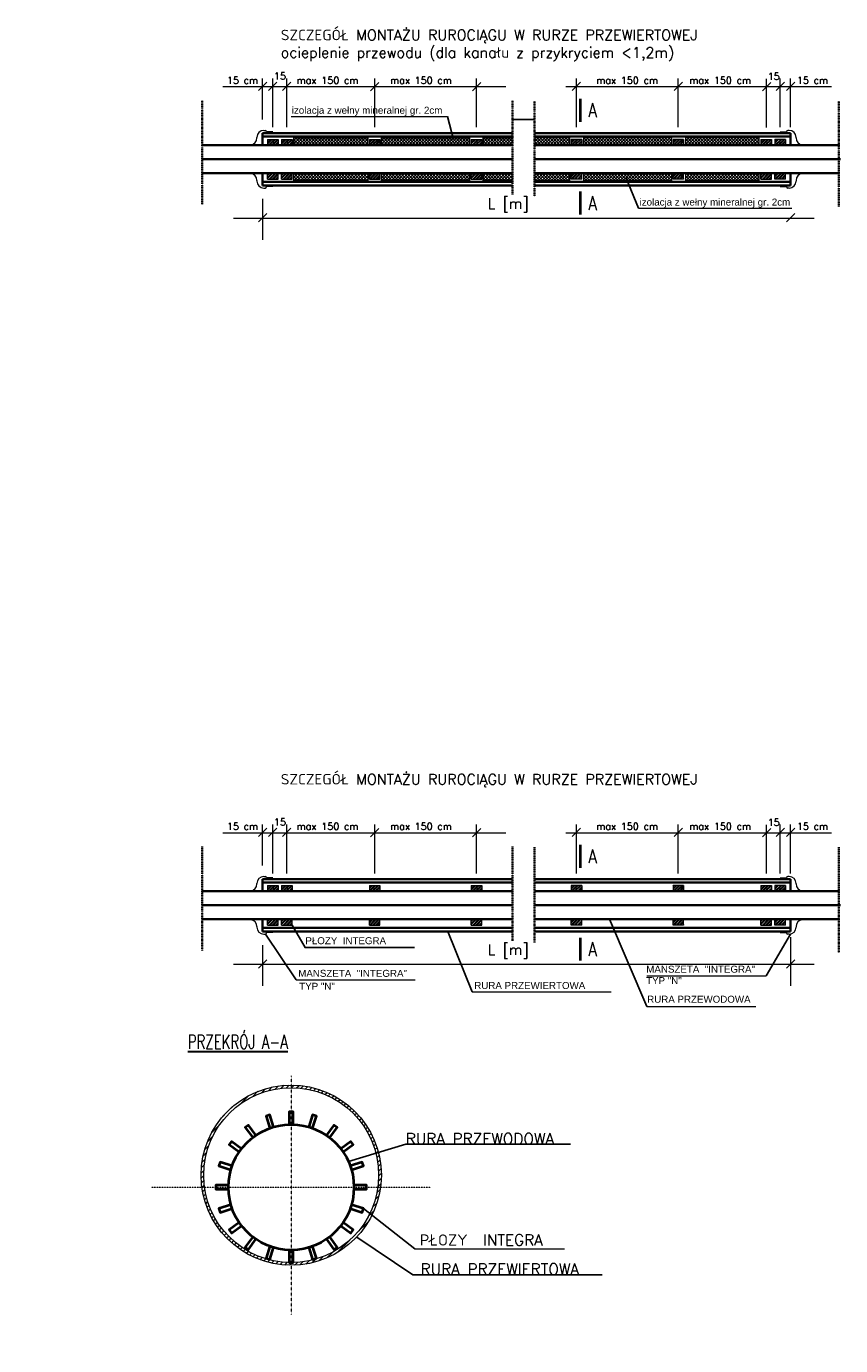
# Model space of a CAD drawing. Header units: millimetres. Extents: x 6548225 to 6664919, y 5576177 to 5765305.
import ezdxf

# ---------------------------------------------------------------- set-up
doc = ezdxf.new("R2010")
doc.units = ezdxf.units.MM
for name, pattern in [('ACAD_ISO03W100', [30, 12, -18]), ('ACAD_ISO10W100', [18, 12, -3, 0, -3]), ('CENTER2', [1.125, 0.75, -0.125, 0.125, -0.125])]:
    doc.linetypes.add(name, pattern=pattern)
for name, color, linetype, lineweight in [('_TB-OPIS', 7, 'Continuous', 25), ('_TB_NR_ZALOMU_OPIS', 7, 'Continuous', 13), ('_TB_opis', 7, 'Continuous', 30), ('_TB_przecisk_siec', 250, 'Continuous', 40), ('_TB_RURY_OCHR', 7, 'Continuous', 25), ('_tb_wodociąg', 34, 'Continuous', 35), ('Nowe_BALKON TARAS.ARCH_Nr_pióra__1', 7, 'Continuous', 5), ('OSIE', 41, 'CENTER2', 18), ('Szablon', 4, 'Continuous', 15), ('TB_opis', 7, 'Continuous', 25), ('TB_RURA', 7, 'Continuous', 35)]:
    doc.layers.add(name, color=color, linetype=linetype, lineweight=lineweight)
doc.styles.add('CP_TXT', font='arial.ttf')
doc.styles.add('ROMANS', font='romans.shx', dxfattribs={"width": 0.7})
doc.styles.get("Standard").update_dxf_attribs({"font": 'arial.ttf'})
doc.styles.add('STYL1', font='SIMPLEX.SHX', dxfattribs={"width": 0.8})
doc.dimstyles.new('ODLEGLOSC', dxfattribs={"dimtxt": 3, "dimasz": 1.5, "dimexe": 1.25, "dimexo": 0.625, "dimtad": 0, "dimdec": 1, "dimlfac": 0.5, "dimrnd": 0.1, "dimzin": 1, "dimtxsty": 'Standard', "dimblk": 'NONE', "dimcen": 2.5, "dimse1": 1, "dimse2": 1, "dimsd1": 1, "dimsd2": 1, "dimadec": 0, "dimazin": 0, "dimtfac": 1, "dimtdec": 1, "dimtofl": 0, "dimtmove": 0, "dimatfit": 1, "dimldrblk": 'NONE', "dimfxl": 1, "dimarcsym": 0})
doc.dimstyles.get("Standard").update_dxf_attribs({"dimtxt": 0.18, "dimasz": 0.18, "dimexe": 0.18, "dimexo": 0.0625, "dimgap": 0.09, "dimtad": 0, "dimtih": 1, "dimtoh": 1, "dimdec": 4, "dimzin": 0, "dimdsep": 46, "dimtxsty": 'CP_TXT', "dimcen": 0.09, "dimadec": 0, "dimazin": 0, "dimtfac": 1, "dimtdec": 4, "dimtofl": 0, "dimtmove": 0, "dimatfit": 3, "dimfxl": 1, "dimtolj": 1, "dimtzin": 0, "dimarcsym": 0})
pattern_1 = [(45, (6564412.8, 5346499.18), (-224.5064, 224.5064), []), (45, (6564412.8, 5346657.93), (-224.5064, 224.5064), [])]
pattern_2 = [(45, (6564412.8, 5453458.87), (-224.5064, 224.5064), []), (45, (6564412.8, 5453617.62), (-224.5064, 224.5064), [])]
pattern_3 = [(45, (-16977.53, 67659.08), (-224.506403, 224.506403), []), (135, (-16977.53, 67659.08), (-224.506403, -224.506403), [])]
pattern_4 = [(45, (-16977.53, 62804.36), (-224.506403, 224.506403), []), (135, (-16977.53, 62804.36), (-224.506403, -224.506403), [])]

# ---------------------------------------------------------------- blocks, each defined once
blk = doc.blocks.new('_None')

msp = doc.modelspace()

# ---------------------------------------------------------------- hatches: boundary and pattern name
at = {"layer": '_TB_RURY_OCHR', "lineweight": 20}
h = msp.add_hatch(dxfattribs=at)
h.set_pattern_fill('ANSI31', color=256, scale=160)
h.set_pattern_definition([(45, (3916998.7, 3576838.65), (-359.210245, 359.210245), [])])
edge = h.paths.add_edge_path(flags=17)
edge.add_arc((6586176, 5600619), 12537, 0, 360)
edge = h.paths.add_edge_path()
edge.add_arc((6586176, 5600619), 12920, 0, 360)
at = {"layer": 'Nowe_BALKON TARAS.ARCH_Nr_pióra__1', "linetype": 'Continuous', "lineweight": 5}
h = msp.add_hatch(dxfattribs=at)
h.set_pattern_fill('ANSI37', color=8, scale=100, style=0)
h.set_pattern_definition(pattern_3)
h.paths.add_polyline_path([(6597140, 5749334), (6586562, 5749334), (6586562, 5748265), (6597140, 5748265)])
h = msp.add_hatch(dxfattribs=at)
h.set_pattern_fill('ANSI37', color=8, scale=100, style=0)
h.set_pattern_definition([(45, (-4378.65, 67659.08), (-224.506403, 224.506403), []), (135, (-4378.65, 67659.08), (-224.506403, -224.506403), [])])
h.paths.add_polyline_path([(6611742, 5749334), (6599101, 5749334), (6599101, 5748265), (6611742, 5748265)])
h = msp.add_hatch(dxfattribs=at)
h.set_pattern_fill('ANSI37', color=8, scale=100, style=0)
h.set_pattern_definition(pattern_3)
h.paths.add_polyline_path([(6613701, 5748265), (6617877, 5748265), (6617877, 5749334), (6613701, 5749334)])
h = msp.add_hatch(dxfattribs=at)
h.set_pattern_fill('ANSI37', color=8, scale=100, angle=180, style=0)
h.set_pattern_definition([(135, (13255905.77, 67659.08), (224.506403, 224.506403), []), (45, (13255905.77, 67659.08), (224.506403, -224.506403), [])])
h.paths.add_polyline_path([(6626094, 5748265), (6621052, 5748265), (6621052, 5749334), (6626094, 5749334)])
h = msp.add_hatch(dxfattribs=at)
h.set_pattern_fill('ANSI37', color=8, scale=100, angle=180, style=0)
h.set_pattern_definition([(135, (13244191, 67659.08), (224.506403, 224.506403), []), (45, (13244191, 67659.08), (224.506403, -224.506403), [])])
h.paths.add_polyline_path([(6640712, 5749334), (6628071, 5749334), (6628071, 5748265), (6640712, 5748265)])
h = msp.add_hatch(dxfattribs=at)
h.set_pattern_fill('ANSI37', color=8, scale=100, angle=180, style=0)
h.set_pattern_definition([(135, (13256788.6, 67659.08), (224.506403, 224.506403), []), (45, (13256788.6, 67659.08), (224.506403, -224.506403), [])])
h.paths.add_polyline_path([(6653249, 5749334), (6642671, 5749334), (6642671, 5748265), (6653249, 5748265)])
h = msp.add_hatch(dxfattribs=at)
h.set_pattern_fill('ANSI37', color=8, scale=100, style=0)
h.set_pattern_definition(pattern_4)
h.paths.add_polyline_path([(6597140, 5744251), (6586562, 5744251), (6586562, 5743202), (6597140, 5743202)])
h = msp.add_hatch(dxfattribs=at)
h.set_pattern_fill('ANSI37', color=8, scale=100, style=0)
h.set_pattern_definition([(45, (-4378.65, 62804.36), (-224.506403, 224.506403), []), (135, (-4378.65, 62804.36), (-224.506403, -224.506403), [])])
h.paths.add_polyline_path([(6611742, 5744251), (6599101, 5744251), (6599101, 5743202), (6611742, 5743202)])
h = msp.add_hatch(dxfattribs=at)
h.set_pattern_fill('ANSI37', color=8, scale=100, style=0)
h.set_pattern_definition(pattern_4)
h.paths.add_polyline_path([(6613701, 5743202), (6617877, 5743202), (6617877, 5744251), (6613701, 5744251)])
h = msp.add_hatch(dxfattribs=at)
h.set_pattern_fill('ANSI37', color=8, scale=100, angle=180, style=0)
h.set_pattern_definition([(135, (13255905.77, 62804.36), (224.506403, 224.506403), []), (45, (13255905.77, 62804.36), (224.506403, -224.506403), [])])
h.paths.add_polyline_path([(6626094, 5743202), (6621052, 5743202), (6621052, 5744251), (6626094, 5744251)])
h = msp.add_hatch(dxfattribs=at)
h.set_pattern_fill('ANSI37', color=8, scale=100, angle=180, style=0)
h.set_pattern_definition([(135, (13244191, 62804.36), (224.506403, 224.506403), []), (45, (13244191, 62804.36), (224.506403, -224.506403), [])])
h.paths.add_polyline_path([(6640712, 5744251), (6628071, 5744251), (6628071, 5743202), (6640712, 5743202)])
h = msp.add_hatch(dxfattribs=at)
h.set_pattern_fill('ANSI37', color=8, scale=100, angle=180, style=0)
h.set_pattern_definition([(135, (13256788.6, 62804.36), (224.506403, 224.506403), []), (45, (13256788.6, 62804.36), (224.506403, -224.506403), [])])
h.paths.add_polyline_path([(6653249, 5744251), (6642671, 5744251), (6642671, 5743202), (6653249, 5743202)])
at = {"layer": 'Szablon', "lineweight": 20}
h = msp.add_hatch(dxfattribs=at)
h.set_pattern_fill('STEEL', color=256, scale=100, style=0)
h.set_pattern_definition(pattern_2)
h.paths.add_polyline_path([(6584292, 5743424), (6584292, 5744265), (6582792, 5744265), (6582792, 5743424)])
h.paths.add_polyline_path([(6598892, 5743424), (6598892, 5744265), (6597392, 5744265), (6597392, 5743424)])
h.paths.add_polyline_path([(6597392, 5749106), (6597392, 5748265), (6598892, 5748265), (6598892, 5749106)])
h.paths.add_polyline_path([(6611992, 5749106), (6611992, 5748265), (6613492, 5748265), (6613492, 5749106)])
h.paths.add_polyline_path([(6613492, 5743424), (6613492, 5744265), (6611992, 5744265), (6611992, 5743424)])
h = msp.add_hatch(dxfattribs=at)
h.set_pattern_fill('STEEL', color=256, scale=100, style=0)
h.set_pattern_definition(pattern_2)
h.paths.add_polyline_path([(6582792, 5749106), (6582792, 5748265), (6584292, 5748265), (6584292, 5749106)])
h = msp.add_hatch(dxfattribs=at)
h.set_pattern_fill('STEEL', color=256, scale=100, style=0)
h.set_pattern_definition([(45, (6566413.9, 5453458.87), (-224.5064, 224.5064), []), (45, (6566413.9, 5453617.62), (-224.5064, 224.5064), [])])
h.paths.add_polyline_path([(6584793, 5749106), (6584793, 5748265), (6586293, 5748265), (6586293, 5749106)])
at = {"layer": 'Szablon', "lineweight": 25}
h = msp.add_hatch(dxfattribs=at)
h.set_pattern_fill('STEEL', color=256, scale=100, style=0)
h.set_pattern_definition([(45, (6564131.7, 5458299.8), (-224.5064, 224.5064), []), (45, (6564131.7, 5458458.56), (-224.5064, 224.5064), [])])
h.paths.add_polyline_path([(6627811, 5749106), (6626311, 5749106), (6626311, 5748265), (6627811, 5748265)])
h = msp.add_hatch(dxfattribs=at)
h.set_pattern_fill('STEEL', color=256, scale=100, style=0)
h.set_pattern_definition([(45, (6578731.7, 5458299.8), (-224.5064, 224.5064), []), (45, (6578731.7, 5458458.56), (-224.5064, 224.5064), [])])
h.paths.add_polyline_path([(6642411, 5749106), (6640911, 5749106), (6640911, 5748265), (6642411, 5748265)])
at = {"layer": 'Szablon', "lineweight": 20}
h = msp.add_hatch(dxfattribs=at)
h.set_pattern_fill('STEEL', color=256, scale=100, style=0)
h.set_pattern_definition([(45, (6635112.36, 5453458.87), (-224.5064, 224.5064), []), (45, (6635112.36, 5453617.62), (-224.5064, 224.5064), [])])
h.paths.add_polyline_path([(6653491, 5749106), (6653491, 5748265), (6654991, 5748265), (6654991, 5749106)])
at = {"layer": 'Szablon', "lineweight": 25}
h = msp.add_hatch(dxfattribs=at)
h.set_pattern_fill('STEEL', color=256, scale=100, style=0)
h.set_pattern_definition([(45, (6593331.7, 5458299.8), (-224.5064, 224.5064), []), (45, (6593331.7, 5458458.56), (-224.5064, 224.5064), [])])
h.paths.add_polyline_path([(6657011, 5749106), (6655511, 5749106), (6655511, 5748265), (6657011, 5748265)])
h = msp.add_hatch(dxfattribs=at)
h.set_pattern_fill('STEEL', color=256, scale=100, style=0)
h.set_pattern_definition([(45, (6564131.7, 5453458.87), (-224.5064, 224.5064), []), (45, (6564131.7, 5453617.62), (-224.5064, 224.5064), [])])
h.paths.add_polyline_path([(6627811, 5744265), (6626311, 5744265), (6626311, 5743424), (6627811, 5743424)])
h = msp.add_hatch(dxfattribs=at)
h.set_pattern_fill('STEEL', color=256, scale=100, style=0)
h.set_pattern_definition([(45, (6578731.7, 5453458.87), (-224.5064, 224.5064), []), (45, (6578731.7, 5453617.62), (-224.5064, 224.5064), [])])
h.paths.add_polyline_path([(6642411, 5744265), (6640911, 5744265), (6640911, 5743424), (6642411, 5743424)])
h = msp.add_hatch(dxfattribs=at)
h.set_pattern_fill('STEEL', color=256, scale=100, style=0)
h.set_pattern_definition([(45, (6593331.7, 5453458.87), (-224.5064, 224.5064), []), (45, (6593331.7, 5453617.62), (-224.5064, 224.5064), [])])
h.paths.add_polyline_path([(6657011, 5744265), (6655511, 5744265), (6655511, 5743424), (6657011, 5743424)])
at = {"layer": 'Szablon', "lineweight": 20}
h = msp.add_hatch(dxfattribs=at)
h.set_pattern_fill('STEEL', color=256, scale=100, style=0)
h.set_pattern_definition(pattern_1)
h.paths.add_polyline_path([(6584292, 5636465), (6584292, 5637306), (6582792, 5637306), (6582792, 5636465)])
h.paths.add_polyline_path([(6598892, 5636465), (6598892, 5637306), (6597392, 5637306), (6597392, 5636465)])
h.paths.add_polyline_path([(6597392, 5642147), (6597392, 5641306), (6598892, 5641306), (6598892, 5642147)])
h.paths.add_polyline_path([(6611992, 5642147), (6611992, 5641306), (6613492, 5641306), (6613492, 5642147)])
h.paths.add_polyline_path([(6613492, 5636465), (6613492, 5637306), (6611992, 5637306), (6611992, 5636465)])
h = msp.add_hatch(dxfattribs=at)
h.set_pattern_fill('STEEL', color=256, scale=100, style=0)
h.set_pattern_definition(pattern_1)
h.paths.add_polyline_path([(6582792, 5642147), (6582792, 5641306), (6584292, 5641306), (6584292, 5642147)])
h = msp.add_hatch(dxfattribs=at)
h.set_pattern_fill('STEEL', color=256, scale=100, style=0)
h.set_pattern_definition([(45, (6566413.9, 5346499.18), (-224.5064, 224.5064), []), (45, (6566413.9, 5346657.93), (-224.5064, 224.5064), [])])
h.paths.add_polyline_path([(6584793, 5642147), (6584793, 5641306), (6586293, 5641306), (6586293, 5642147)])
at = {"layer": 'Szablon', "lineweight": 25}
h = msp.add_hatch(dxfattribs=at)
h.set_pattern_fill('STEEL', color=256, scale=100, style=0)
h.set_pattern_definition([(45, (6564131.7, 5351340.1), (-224.5064, 224.5064), []), (45, (6564131.7, 5351498.86), (-224.5064, 224.5064), [])])
h.paths.add_polyline_path([(6627811, 5642147), (6626311, 5642147), (6626311, 5641306), (6627811, 5641306)])
h = msp.add_hatch(dxfattribs=at)
h.set_pattern_fill('STEEL', color=256, scale=100, style=0)
h.set_pattern_definition([(45, (6578731.7, 5351340.1), (-224.5064, 224.5064), []), (45, (6578731.7, 5351498.86), (-224.5064, 224.5064), [])])
h.paths.add_polyline_path([(6642411, 5642147), (6640911, 5642147), (6640911, 5641306), (6642411, 5641306)])
at = {"layer": 'Szablon', "lineweight": 20}
h = msp.add_hatch(dxfattribs=at)
h.set_pattern_fill('STEEL', color=256, scale=100, style=0)
h.set_pattern_definition([(45, (6635112.36, 5346499.18), (-224.5064, 224.5064), []), (45, (6635112.36, 5346657.93), (-224.5064, 224.5064), [])])
h.paths.add_polyline_path([(6653491, 5642147), (6653491, 5641306), (6654991, 5641306), (6654991, 5642147)])
at = {"layer": 'Szablon', "lineweight": 25}
h = msp.add_hatch(dxfattribs=at)
h.set_pattern_fill('STEEL', color=256, scale=100, style=0)
h.set_pattern_definition([(45, (6593331.7, 5351340.1), (-224.5064, 224.5064), []), (45, (6593331.7, 5351498.86), (-224.5064, 224.5064), [])])
h.paths.add_polyline_path([(6657011, 5642147), (6655511, 5642147), (6655511, 5641306), (6657011, 5641306)])
h = msp.add_hatch(dxfattribs=at)
h.set_pattern_fill('STEEL', color=256, scale=100, style=0)
h.set_pattern_definition([(45, (6564131.7, 5346499.18), (-224.5064, 224.5064), []), (45, (6564131.7, 5346657.93), (-224.5064, 224.5064), [])])
h.paths.add_polyline_path([(6627811, 5637306), (6626311, 5637306), (6626311, 5636465), (6627811, 5636465)])
h = msp.add_hatch(dxfattribs=at)
h.set_pattern_fill('STEEL', color=256, scale=100, style=0)
h.set_pattern_definition([(45, (6578731.7, 5346499.18), (-224.5064, 224.5064), []), (45, (6578731.7, 5346657.93), (-224.5064, 224.5064), [])])
h.paths.add_polyline_path([(6642411, 5637306), (6640911, 5637306), (6640911, 5636465), (6642411, 5636465)])
h = msp.add_hatch(dxfattribs=at)
h.set_pattern_fill('STEEL', color=256, scale=100, style=0)
h.set_pattern_definition([(45, (6593331.7, 5346499.18), (-224.5064, 224.5064), []), (45, (6593331.7, 5346657.93), (-224.5064, 224.5064), [])])
h.paths.add_polyline_path([(6657011, 5637306), (6655511, 5637306), (6655511, 5636465), (6657011, 5636465)])
at = {"layer": 'TB_opis'}
msp.add_hatch(color=256, dxfattribs=at).paths.add_polyline_path([(6548225, 5576177), (6548225, 5576177), (6548225, 5576177)])

# ---------------------------------------------------------------- linework, layer by layer
at = {"elevation": 0}
msp.add_lwpolyline([(6586293, 5636465), (6588162, 5633245), (6603871, 5633245)], dxfattribs=at)
at = {"layer": '_TB-OPIS'}
msp.add_line((6617877, 5751954, 0), (6621052, 5751954, 0), dxfattribs=at)
at = {"layer": '_TB-OPIS', "elevation": 0}
for points in [[(6608564, 5752392), (6609416, 5749106)], [(6586562, 5748265), (6586562, 5749106)], [(6597140, 5748265), (6597140, 5749106)], [(6599101, 5748265), (6599101, 5749106)], [(6611742, 5748265), (6611742, 5749106)], [(6613701, 5748265), (6613701, 5749106)], [(6599101, 5744251), (6611742, 5744251)], [(6599101, 5743411), (6599101, 5744251)], [(6613701, 5744251), (6617877, 5744251)], [(6613701, 5743411), (6613701, 5744251)], [(6626094, 5743411), (6626094, 5744251)]]:
    msp.add_lwpolyline(points, dxfattribs=at)
at = {"layer": '_TB_NR_ZALOMU_OPIS'}
msp.add_line((6603914, 5590042, 0), (6625328, 5590042, 0), dxfattribs=at)
at = {"layer": '_TB_opis', "lineweight": 40}
for p, q in [((6627582, 5754918, 0), (6627582, 5751635, 0)), ((6627582, 5741619, 0), (6627582, 5738336, 0)), ((6627582, 5647958, 0), (6627582, 5644675, 0)), ((6627582, 5634660, 0), (6627582, 5631376, 0))]:
    msp.add_line(p, q, dxfattribs=at)
at = {"layer": '_TB_opis', "lineweight": 20}
for p, q in [((6586186, 5752392, 0), (6608564, 5752392, 0)), ((6635941, 5739232), (6657944, 5739232)), ((6586877, 5628601, 0), (6603966, 5628601, 0)), ((6637147, 5629198, 0), (6654236, 5629198, 0)), ((6612106, 5626915), (6632040, 5626915)), ((6637165, 5624812), (6652774, 5624812))]:
    msp.add_line(p, q, dxfattribs=at)
at = {"layer": '_TB_przecisk_siec', "elevation": 0}
for points in [[(6586459, 5607882), (6586459, 5609682), (6585892, 5609682), (6585892, 5607882), (6586459, 5607882)], [(6581115, 5606329), (6580057, 5607785), (6579598, 5607452), (6580656, 5605996), (6581115, 5606329)], [(6583664, 5607529), (6583108, 5609240), (6582569, 5609065), (6583125, 5607354), (6583664, 5607529)], [(6589226, 5607354), (6589782, 5609065), (6589244, 5609240), (6588687, 5607529), (6589226, 5607354)], [(6591695, 5605996), (6592753, 5607452), (6592295, 5607785), (6591237, 5606329), (6591695, 5605996)], [(6579061, 5604401), (6577605, 5605459), (6577272, 5605000), (6578728, 5603942), (6579061, 5604401)], [(6593623, 5603942), (6595079, 5605000), (6594747, 5605459), (6593290, 5604401), (6593623, 5603942)], [(6577704, 5601932), (6575992, 5602488), (6575817, 5601950), (6577529, 5601393), (6577704, 5601932)], [(6594823, 5601393), (6596535, 5601950), (6596360, 5602488), (6594648, 5601932), (6594823, 5601393)], [(6577176, 5599165), (6575376, 5599165), (6575376, 5598598), (6577176, 5598598), (6577176, 5599165)], [(6595176, 5598598), (6596976, 5598598), (6596976, 5599165), (6595176, 5599165), (6595176, 5598598)], [(6577529, 5596370), (6575817, 5595813), (6575992, 5595275), (6577704, 5595831), (6577529, 5596370)], [(6594648, 5595831), (6596360, 5595275), (6596535, 5595813), (6594823, 5596370), (6594648, 5595831)], [(6578728, 5593821), (6577272, 5592763), (6577605, 5592304), (6579061, 5593362), (6578728, 5593821)], [(6593290, 5593362), (6594747, 5592304), (6595079, 5592763), (6593623, 5593821), (6593290, 5593362)], [(6580656, 5591767), (6579598, 5590311), (6580057, 5589978), (6581115, 5591434), (6580656, 5591767)], [(6591237, 5591434), (6592295, 5589978), (6592753, 5590311), (6591695, 5591767), (6591237, 5591434)], [(6583125, 5590410), (6582569, 5588698), (6583108, 5588523), (6583664, 5590234), (6583125, 5590410)], [(6585892, 5589882), (6585892, 5588082), (6586459, 5588082), (6586459, 5589882), (6585892, 5589882)], [(6588687, 5590234), (6589244, 5588523), (6589782, 5588698), (6589226, 5590410), (6588687, 5590234)]]:
    msp.add_lwpolyline(points, dxfattribs=at)
at = {"layer": '_TB_przecisk_siec'}
msp.add_circle((6586176, 5598882, 0), 9000, dxfattribs=at)
at = {"layer": '_TB_RURY_OCHR', "linetype": 'Continuous', "lineweight": 20}
for radius in [12920, 12537]:
    msp.add_circle((6586176, 5600619, 0), radius, dxfattribs=at)
at = {"layer": '_tb_wodociąg', "linetype": 'Continuous', "ltscale": 5}
for p, q in [((6617877, 5748265, 0), (6573438, 5748265, 0)), ((6664756, 5748265, 0), (6621052, 5748265, 0)), ((6617877, 5744265, 0), (6573438, 5744265, 0)), ((6664756, 5744265, 0), (6621052, 5744265, 0)), ((6617877, 5641306, 0), (6573438, 5641306, 0)), ((6664756, 5641306, 0), (6621052, 5641306, 0)), ((6617877, 5637306, 0), (6573438, 5637306, 0)), ((6664756, 5637306, 0), (6621052, 5637306, 0))]:
    msp.add_line(p, q, dxfattribs=at)
at = {"layer": '_tb_wodociąg', "linetype": 'Continuous'}
msp.add_circle((6586176, 5598882, 0), 9000, dxfattribs=at)
at = {"layer": 'Nowe_BALKON TARAS.ARCH_Nr_pióra__1', "color": 8, "linetype": 'Continuous', "lineweight": 5, "elevation": 0}
for points in [[(6586562, 5749334), (6597140, 5749334), (6597140, 5748265), (6586562, 5748265)], [(6599101, 5749334), (6611742, 5749334), (6611742, 5748265), (6599101, 5748265)], [(6640712, 5749334), (6628071, 5749334), (6628071, 5748265), (6640712, 5748265)], [(6653249, 5749334), (6642671, 5749334), (6642671, 5748265), (6653249, 5748265)], [(6586562, 5744251), (6597140, 5744251), (6597140, 5743202), (6586562, 5743202)], [(6599101, 5744251), (6611742, 5744251), (6611742, 5743202), (6599101, 5743202)], [(6640712, 5744251), (6628071, 5744251), (6628071, 5743202), (6640712, 5743202)], [(6653249, 5744251), (6642671, 5744251), (6642671, 5743202), (6653249, 5743202)]]:
    msp.add_lwpolyline(points, close=True, dxfattribs=at)
for points in [[(6617877, 5748265), (6613701, 5748265), (6613701, 5749334), (6617877, 5749334)], [(6621052, 5748265), (6626094, 5748265), (6626094, 5749334), (6621052, 5749334)], [(6617877, 5743202), (6613701, 5743202), (6613701, 5744251), (6617877, 5744251)], [(6621052, 5743202), (6626094, 5743202), (6626094, 5744251), (6621052, 5744251)]]:
    msp.add_lwpolyline(points, dxfattribs=at)
at = {"layer": 'OSIE', "ltscale": 0.1}
for p, q in [((6586176, 5614846, 0), (6586176, 5580619, 0)), ((6566176, 5598882, 0), (6606176, 5598882, 0))]:
    msp.add_line(p, q, dxfattribs=at)
at = {"layer": 'Szablon', "lineweight": 15}
for p, q in [((6582674, 5757298, 0), (6581479, 5756103, 0)), ((6582042, 5751963, 0), (6582042, 5757829, 0)), ((6584140, 5757298, 0), (6582944, 5756103, 0)), ((6583542, 5750836, 0), (6583542, 5757829, 0)), ((6586141, 5757298, 0), (6584945, 5756103, 0)), ((6585543, 5750836, 0), (6585543, 5757829, 0)), ((6598740, 5757264, 0), (6597544, 5756068, 0)), ((6598142, 5750836, 0), (6598142, 5757829, 0)), ((6613340, 5757264, 0), (6612144, 5756068, 0)), ((6612742, 5750836, 0), (6612742, 5757829, 0)), ((6627659, 5757298, 0), (6626463, 5756103, 0)), ((6627061, 5750836, 0), (6627061, 5757829, 0)), ((6642259, 5757298, 0), (6641063, 5756103, 0)), ((6641661, 5750836, 0), (6641661, 5757829, 0)), ((6654901, 5757274, 0), (6653706, 5756079, 0)), ((6654304, 5750812, 0), (6654304, 5757805, 0)), ((6656859, 5757298, 0), (6655663, 5756103, 0)), ((6656261, 5750836, 0), (6656261, 5757829, 0)), ((6658359, 5757298, 0), (6657163, 5756103, 0)), ((6657761, 5750836, 0), (6657761, 5757829, 0)), ((6576368, 5756666, 0), (6616954, 5756666, 0)), ((6625521, 5756666, 0), (6663610, 5756666, 0)), ((6582042, 5740568, 0), (6582042, 5734701, 0)), ((6582674, 5738458, 0), (6581479, 5737262, 0)), ((6658359, 5738458, 0), (6657163, 5737262, 0)), ((6577927, 5737826, 0), (6661107, 5737826, 0)), ((6576368, 5649706, 0), (6616954, 5649706, 0)), ((6582674, 5650338, 0), (6581479, 5649143, 0)), ((6582042, 5645003, 0), (6582042, 5650870, 0)), ((6584140, 5650338, 0), (6582944, 5649143, 0)), ((6583542, 5643876, 0), (6583542, 5650870, 0)), ((6586141, 5650338, 0), (6584945, 5649143, 0)), ((6585543, 5643876, 0), (6585543, 5650870, 0)), ((6598740, 5650304, 0), (6597544, 5649108, 0)), ((6598142, 5643876, 0), (6598142, 5650870, 0)), ((6613340, 5650304, 0), (6612144, 5649108, 0)), ((6612742, 5643876, 0), (6612742, 5650870, 0)), ((6625521, 5649706, 0), (6663610, 5649706, 0)), ((6627659, 5650338, 0), (6626463, 5649143, 0)), ((6627061, 5643876, 0), (6627061, 5650870, 0)), ((6642259, 5650338, 0), (6641063, 5649143, 0)), ((6641661, 5643876, 0), (6641661, 5650870, 0)), ((6654901, 5650314, 0), (6653706, 5649119, 0)), ((6654304, 5643852, 0), (6654304, 5650846, 0)), ((6656859, 5650338, 0), (6655663, 5649143, 0)), ((6656261, 5643876, 0), (6656261, 5650870, 0)), ((6658359, 5650338, 0), (6657163, 5649143, 0)), ((6657761, 5643876, 0), (6657761, 5650870, 0)), ((6657761, 5634735, 0), (6657761, 5627741, 0)), ((6582042, 5633608, 0), (6582042, 5627741, 0)), ((6577927, 5630866, 0), (6661107, 5630866, 0)), ((6582674, 5631498, 0), (6581479, 5630303, 0)), ((6658359, 5631498, 0), (6657163, 5630303, 0))]:
    msp.add_line(p, q, dxfattribs=at)
at = {"layer": 'Szablon'}
for p, q in [((6582255, 5750396, 0), (6582452, 5750396, 0)), ((6582652, 5750188, 0), (6582652, 5750196, 0)), ((6583542, 5750188, 0), (6582652, 5750188, 0)), ((6656261, 5750188, 0), (6657151, 5750188, 0)), ((6657151, 5750188, 0), (6657151, 5750196, 0)), ((6657547, 5750396, 0), (6657351, 5750396, 0)), ((6579721, 5748265, 0), (6580352, 5748327, 0)), ((6581255, 5749322, 0), (6581255, 5749396, 0)), ((6582792, 5749106, 0), (6582792, 5748265, 0)), ((6582792, 5749106, 0), (6584292, 5749106, 0)), ((6584292, 5749106, 0), (6584292, 5748265, 0)), ((6584793, 5749106, 0), (6584793, 5748265, 0)), ((6584793, 5749106, 0), (6586293, 5749106, 0)), ((6586293, 5749106, 0), (6586293, 5748265, 0)), ((6597392, 5749106, 0), (6598892, 5749106, 0)), ((6597392, 5749106, 0), (6597392, 5748265, 0)), ((6598892, 5749106, 0), (6598892, 5748265, 0)), ((6611992, 5749106, 0), (6613492, 5749106, 0)), ((6611992, 5749106, 0), (6611992, 5748265, 0)), ((6613492, 5749106, 0), (6613492, 5748265, 0)), ((6626311, 5749106, 0), (6626311, 5748265, 0)), ((6627811, 5749106, 0), (6626311, 5749106, 0)), ((6627811, 5749106, 0), (6627811, 5748265, 0)), ((6642411, 5749106, 0), (6640911, 5749106, 0)), ((6640911, 5749106, 0), (6640911, 5748265, 0)), ((6642411, 5749106, 0), (6642411, 5748265, 0)), ((6653491, 5749106, 0), (6653491, 5748265, 0)), ((6653491, 5749106, 0), (6654991, 5749106, 0)), ((6654991, 5749106, 0), (6654991, 5748265, 0)), ((6655511, 5749106, 0), (6655511, 5748265, 0)), ((6657011, 5749106, 0), (6655511, 5749106, 0)), ((6657011, 5749106, 0), (6657011, 5748265, 0)), ((6658547, 5749322, 0), (6658547, 5749396, 0)), ((6660081, 5748265, 0), (6659450, 5748327, 0)), ((6579721, 5744265, 0), (6580352, 5744204, 0)), ((6582792, 5743424, 0), (6582792, 5744265, 0)), ((6584292, 5743424, 0), (6584292, 5744265, 0)), ((6584793, 5743424, 0), (6584793, 5744265, 0)), ((6586293, 5743424, 0), (6586293, 5744265, 0)), ((6597392, 5743424, 0), (6597392, 5744265, 0)), ((6598892, 5743424, 0), (6598892, 5744265, 0)), ((6611992, 5743424, 0), (6611992, 5744265, 0)), ((6613492, 5743424, 0), (6613492, 5744265, 0)), ((6626311, 5743424, 0), (6626311, 5744265, 0)), ((6627811, 5743424, 0), (6627811, 5744265, 0)), ((6640911, 5743424, 0), (6640911, 5744265, 0)), ((6642411, 5743424, 0), (6642411, 5744265, 0)), ((6653491, 5743424, 0), (6653491, 5744265, 0)), ((6654991, 5743424, 0), (6654991, 5744265, 0)), ((6655511, 5743424, 0), (6655511, 5744265, 0)), ((6657011, 5743424, 0), (6657011, 5744265, 0)), ((6660081, 5744265, 0), (6659450, 5744204, 0)), ((6581255, 5743208, 0), (6581255, 5743135, 0)), ((6582255, 5742135, 0), (6582452, 5742135, 0)), ((6582652, 5742343, 0), (6582652, 5742335, 0)), ((6583542, 5742343, 0), (6582652, 5742343, 0)), ((6582792, 5743424, 0), (6584292, 5743424, 0)), ((6584793, 5743424, 0), (6586293, 5743424, 0)), ((6597392, 5743424, 0), (6598892, 5743424, 0)), ((6611992, 5743424, 0), (6613492, 5743424, 0)), ((6627811, 5743424, 0), (6626311, 5743424, 0)), ((6642411, 5743424, 0), (6640911, 5743424, 0)), ((6653491, 5743424, 0), (6654991, 5743424, 0)), ((6657011, 5743424, 0), (6655511, 5743424, 0)), ((6656261, 5742343, 0), (6657151, 5742343, 0)), ((6656261, 5742343, 0), (6657151, 5742343, 0)), ((6657151, 5742343, 0), (6657151, 5742335, 0)), ((6657151, 5742343, 0), (6657151, 5742335, 0)), ((6657547, 5742135, 0), (6657351, 5742135, 0)), ((6658547, 5743208, 0), (6658547, 5743135, 0)), ((6581255, 5642362, 0), (6581255, 5642436, 0)), ((6582255, 5643436, 0), (6582452, 5643436, 0)), ((6582652, 5643228, 0), (6582652, 5643236, 0)), ((6583542, 5643228, 0), (6582652, 5643228, 0)), ((6582792, 5642147, 0), (6582792, 5641306, 0)), ((6582792, 5642147, 0), (6584292, 5642147, 0)), ((6584292, 5642147, 0), (6584292, 5641306, 0)), ((6584793, 5642147, 0), (6584793, 5641306, 0)), ((6584793, 5642147, 0), (6586293, 5642147, 0)), ((6586293, 5642147, 0), (6586293, 5641306, 0)), ((6597392, 5642147, 0), (6598892, 5642147, 0)), ((6597392, 5642147, 0), (6597392, 5641306, 0)), ((6598892, 5642147, 0), (6598892, 5641306, 0)), ((6611992, 5642147, 0), (6613492, 5642147, 0)), ((6611992, 5642147, 0), (6611992, 5641306, 0)), ((6613492, 5642147, 0), (6613492, 5641306, 0)), ((6626311, 5642147, 0), (6626311, 5641306, 0)), ((6627811, 5642147, 0), (6626311, 5642147, 0)), ((6627811, 5642147, 0), (6627811, 5641306, 0)), ((6642411, 5642147, 0), (6640911, 5642147, 0)), ((6640911, 5642147, 0), (6640911, 5641306, 0)), ((6642411, 5642147, 0), (6642411, 5641306, 0)), ((6653491, 5642147, 0), (6653491, 5641306, 0)), ((6653491, 5642147, 0), (6654991, 5642147, 0)), ((6654991, 5642147, 0), (6654991, 5641306, 0)), ((6655511, 5642147, 0), (6655511, 5641306, 0)), ((6657011, 5642147, 0), (6655511, 5642147, 0)), ((6656261, 5643228, 0), (6657151, 5643228, 0)), ((6657011, 5642147, 0), (6657011, 5641306, 0)), ((6657151, 5643228, 0), (6657151, 5643236, 0)), ((6657547, 5643436, 0), (6657351, 5643436, 0)), ((6658547, 5642362, 0), (6658547, 5642436, 0)), ((6579721, 5641306, 0), (6580352, 5641367, 0)), ((6660081, 5641306, 0), (6659450, 5641367, 0)), ((6579721, 5637306, 0), (6580352, 5637244, 0)), ((6581255, 5636249, 0), (6581255, 5636175, 0)), ((6582792, 5636465, 0), (6582792, 5637306, 0)), ((6582792, 5636465, 0), (6584292, 5636465, 0)), ((6584292, 5636465, 0), (6584292, 5637306, 0)), ((6584793, 5636465, 0), (6584793, 5637306, 0)), ((6584793, 5636465, 0), (6586293, 5636465, 0)), ((6586293, 5636465, 0), (6586293, 5637306, 0)), ((6597392, 5636465, 0), (6597392, 5637306, 0)), ((6597392, 5636465, 0), (6598892, 5636465, 0)), ((6598892, 5636465, 0), (6598892, 5637306, 0)), ((6611992, 5636465, 0), (6611992, 5637306, 0)), ((6611992, 5636465, 0), (6613492, 5636465, 0)), ((6613492, 5636465, 0), (6613492, 5637306, 0)), ((6626311, 5636465, 0), (6626311, 5637306, 0)), ((6627811, 5636465, 0), (6626311, 5636465, 0)), ((6627811, 5636465, 0), (6627811, 5637306, 0)), ((6640911, 5636465, 0), (6640911, 5637306, 0)), ((6642411, 5636465, 0), (6640911, 5636465, 0)), ((6642411, 5636465, 0), (6642411, 5637306, 0)), ((6653491, 5636465, 0), (6653491, 5637306, 0)), ((6653491, 5636465, 0), (6654991, 5636465, 0)), ((6654991, 5636465, 0), (6654991, 5637306, 0)), ((6655511, 5636465, 0), (6655511, 5637306, 0)), ((6657011, 5636465, 0), (6655511, 5636465, 0)), ((6657011, 5636465, 0), (6657011, 5637306, 0)), ((6658547, 5636249, 0), (6658547, 5636175, 0)), ((6660081, 5637306, 0), (6659450, 5637244, 0)), ((6582255, 5635175, 0), (6582452, 5635175, 0)), ((6582652, 5635383, 0), (6582652, 5635375, 0)), ((6583542, 5635383, 0), (6582652, 5635383, 0)), ((6656261, 5635383, 0), (6657151, 5635383, 0)), ((6656261, 5635383, 0), (6657151, 5635383, 0)), ((6657151, 5635383, 0), (6657151, 5635375, 0)), ((6657151, 5635383, 0), (6657151, 5635375, 0)), ((6657547, 5635175, 0), (6657351, 5635175, 0))]:
    msp.add_line(p, q, dxfattribs=at)
at = {"layer": 'Szablon', "lineweight": 20}
for p, q in [((6584793, 5743940, 0), (6585119, 5744265, 0)), ((6584793, 5743491, 0), (6585568, 5744265, 0)), ((6584793, 5744099, 0), (6584960, 5744265, 0)), ((6584793, 5743650, 0), (6585409, 5744265, 0)), ((6585017, 5743424, 0), (6585858, 5744265, 0)), ((6585176, 5743424, 0), (6586017, 5744265, 0)), ((6585466, 5743424, 0), (6586293, 5744251, 0)), ((6585625, 5743424, 0), (6586293, 5744093, 0)), ((6653491, 5743940, 0), (6653817, 5744265, 0)), ((6653491, 5743491, 0), (6654266, 5744265, 0)), ((6653491, 5744099, 0), (6653658, 5744265, 0)), ((6653491, 5743650, 0), (6654107, 5744265, 0)), ((6653715, 5743424, 0), (6654556, 5744265, 0)), ((6653874, 5743424, 0), (6654715, 5744265, 0)), ((6654164, 5743424, 0), (6654991, 5744251, 0)), ((6654323, 5743424, 0), (6654991, 5744093, 0)), ((6585915, 5743424, 0), (6586293, 5743802, 0)), ((6586074, 5743424, 0), (6586293, 5743644, 0)), ((6654613, 5743424, 0), (6654991, 5743802, 0)), ((6654772, 5743424, 0), (6654991, 5743644, 0)), ((6584793, 5636980, 0), (6585119, 5637306, 0)), ((6584793, 5636531, 0), (6585568, 5637306, 0)), ((6584793, 5637139, 0), (6584960, 5637306, 0)), ((6584793, 5636690, 0), (6585409, 5637306, 0)), ((6585017, 5636465, 0), (6585858, 5637306, 0)), ((6585176, 5636465, 0), (6586017, 5637306, 0)), ((6585466, 5636465, 0), (6586293, 5637292, 0)), ((6585625, 5636465, 0), (6586293, 5637133, 0)), ((6585915, 5636465, 0), (6586293, 5636843, 0)), ((6586074, 5636465, 0), (6586293, 5636684, 0)), ((6653491, 5636980, 0), (6653817, 5637306, 0)), ((6653491, 5636531, 0), (6654266, 5637306, 0)), ((6653491, 5637139, 0), (6653658, 5637306, 0)), ((6653491, 5636690, 0), (6654107, 5637306, 0)), ((6653715, 5636465, 0), (6654556, 5637306, 0)), ((6653874, 5636465, 0), (6654715, 5637306, 0)), ((6654164, 5636465, 0), (6654991, 5637292, 0)), ((6654323, 5636465, 0), (6654991, 5637133, 0)), ((6654613, 5636465, 0), (6654991, 5636843, 0)), ((6654772, 5636465, 0), (6654991, 5636684, 0))]:
    msp.add_line(p, q, dxfattribs=at)
at = {"layer": 'Szablon'}
for centre, radius, start, end in [((6582255, 5749396, 0), 1000, 90, 180), ((6582452, 5750196, 0), 200, 0, 90), ((6657351, 5750196, 0), 200, 90, 180), ((6657547, 5749396, 0), 1000, 0, 90), ((6580255, 5749322, 0), 1000, 275.57873, 0), ((6659547, 5749322, 0), 1000, 180, 264.42127), ((6580255, 5743208, 0), 1000, 0, 84.42127), ((6659547, 5743208, 0), 1000, 95.57873, 180), ((6582255, 5743135, 0), 1000, 180, 270), ((6582452, 5742335, 0), 200, 270, 0), ((6657351, 5742335, 0), 200, 180, 270), ((6657351, 5742335, 0), 200, 180, 270), ((6657547, 5743135, 0), 1000, 270, 0), ((6580255, 5642362, 0), 1000, 275.57873, 0), ((6582255, 5642436, 0), 1000, 90, 180), ((6582452, 5643236, 0), 200, 0, 90), ((6657351, 5643236, 0), 200, 90, 180), ((6657547, 5642436, 0), 1000, 0, 90), ((6659547, 5642362, 0), 1000, 180, 264.42127), ((6580255, 5636249, 0), 1000, 0, 84.42127), ((6582255, 5636175, 0), 1000, 180, 270), ((6657547, 5636175, 0), 1000, 270, 0), ((6659547, 5636249, 0), 1000, 95.57873, 180), ((6582452, 5635375, 0), 200, 270, 0), ((6657351, 5635375, 0), 200, 180, 270), ((6657351, 5635375, 0), 200, 180, 270)]:
    msp.add_arc(centre, radius, start, end, dxfattribs=at)
at = {"layer": 'TB_RURA', "linetype": 'ACAD_ISO03W100'}
for p, q in [((6573438, 5754673, 0), (6573438, 5739733, 0)), ((6617877, 5754673, 0), (6617877, 5741175, 0)), ((6621052, 5754603, 0), (6621052, 5740921, 0)), ((6664675, 5754603, 0), (6664675, 5739434, 0)), ((6573438, 5647713, 0), (6573438, 5632773, 0)), ((6617877, 5647713, 0), (6617877, 5634215, 0)), ((6621052, 5647643, 0), (6621052, 5633961, 0)), ((6664675, 5647643, 0), (6664675, 5632474, 0))]:
    msp.add_line(p, q, dxfattribs=at)
at = {"layer": 'TB_RURA'}
for p, q in [((6582042, 5750015, 0), (6617877, 5750015, 0)), ((6582042, 5750015, 0), (6582042, 5748265, 0)), ((6582042, 5749515, 0), (6617877, 5749515, 0)), ((6621052, 5750015, 0), (6657761, 5750015, 0)), ((6621052, 5749515, 0), (6657761, 5749515, 0)), ((6657761, 5750015, 0), (6657761, 5748265, 0)), ((6582042, 5744265, 0), (6582042, 5742515, 0)), ((6657761, 5742515, 0), (6657761, 5744265, 0)), ((6582042, 5743015, 0), (6617877, 5743015, 0)), ((6582042, 5742515, 0), (6617877, 5742515, 0)), ((6621052, 5743015, 0), (6657761, 5743015, 0)), ((6621052, 5742515, 0), (6657761, 5742515, 0)), ((6582042, 5643056, 0), (6617877, 5643056, 0)), ((6582042, 5643056, 0), (6582042, 5641306, 0)), ((6582042, 5642556, 0), (6617877, 5642556, 0)), ((6621052, 5643056, 0), (6657761, 5643056, 0)), ((6621052, 5642556, 0), (6657761, 5642556, 0)), ((6657761, 5643056, 0), (6657761, 5641306, 0)), ((6582042, 5637306, 0), (6582042, 5635556, 0)), ((6582042, 5636056, 0), (6617877, 5636056, 0)), ((6621052, 5636056, 0), (6657761, 5636056, 0)), ((6657761, 5635556, 0), (6657761, 5637306, 0)), ((6582042, 5635556, 0), (6617877, 5635556, 0)), ((6621052, 5635556, 0), (6657761, 5635556, 0))]:
    msp.add_line(p, q, dxfattribs=at)
at = {"layer": 'TB_RURA', "linetype": 'ACAD_ISO10W100', "ltscale": 5}
for p, q in [((6617877, 5746265, 0), (6573438, 5746265, 0)), ((6664919, 5746265, 0), (6621052, 5746265, 0)), ((6617877, 5639306, 0), (6573438, 5639306, 0)), ((6664919, 5639306, 0), (6621052, 5639306, 0))]:
    msp.add_line(p, q, dxfattribs=at)

# ---------------------------------------------------------------- texts
at = {"layer": '_TB_NR_ZALOMU_OPIS', "linetype": 'Continuous', "style": 'ROMANS'}
msp.add_text('PŁOZY  INTEGRA', height=1600, dxfattribs=at).set_placement((6604609, 5590520, 0))
at = {"layer": '_TB_NR_ZALOMU_OPIS', "char_height": 1600, "attachment_point": 7}
for s, insert in [('{\\Fromans|c0;RURA PRZEWODOWA}', (6602592, 5605034, 0)), ('\\Fromans|c0; RURA PRZEWIERTOWA', (6603621, 5586342, 0))]:
    msp.add_mtext(s, dxfattribs=dict(at, insert=insert))
at = {"layer": '_TB_opis', "linetype": 'Continuous'}
for s, p in [('izolacja z wełny mineralnej gr. 2cm', (6586258, 5752781, 0)), ('izolacja z wełny mineralnej gr. 2cm', (6636113, 5739620)), ('PŁOZY  INTEGRA', (6588206, 5633725, 0)), ('MANSZETA  "INTEGRA"', (6637069, 5629645, 0)), ('MANSZETA  "INTEGRA"', (6587187, 5629048, 0)), ('TYP "N"', (6637046, 5628001, 0)), ('TYP "N"', (6587330, 5627191, 0)), ('RURA PRZEWIERTOWA', (6612415, 5627303)), ('RURA PRZEWODOWA', (6637197, 5625337))]:
    msp.add_text(s, height=1000, dxfattribs=at).set_placement(p)
at = {"layer": '_TB_opis', "lineweight": 40, "style": 'STYL1', "width": 0.8}
for p in [(6628766, 5752279, 0), (6628766, 5738980, 0), (6628766, 5645319, 0), (6628766, 5632020, 0)]:
    msp.add_text('A', height=2000, dxfattribs=at).set_placement(p)
at = {"layer": '_TB_opis', "attachment_point": 1}
for s, insert, char_height, width in [('\\Fromans.shx;SZCZEGÓŁ MONTAŻU RUROCIĄGU W RURZE PRZEWIERTOWEJ \\Pocieplenie przewodu (dla kana\\Fromans.shx|c238;łu z przykryciem <1,2m)', (6584686, 5764820, 0), 1500, 73894.18), ('{\\Fromans.shx;15 cm}', (6576968, 5758072, 0), 1000, 8953.89), ('{\\Fromans|c238;15}', (6583711, 5758684, 0), 1000, 8953.89), ('\\Fromans|c238;max 150 cm', (6586977, 5758072, 0), 1000, 12834.98), ('\\Fromans|c238;max 150 cm', (6600363, 5758072, 0), 1000, 12834.98), ('\\Fromans|c238;max 150 cm', (6629908, 5758072, 0), 1000, 12834.98), ('\\Fromans|c238;max 150 cm', (6643245, 5758072, 0), 1000, 12834.98), ('{\\Fromans|c238;15}', (6654472, 5758660, 0), 1000, 8953.89), ('{\\Fromans.shx;15 cm}', (6658653, 5758072, 0), 1000, 7457.62), ('{\\Fromans.shx|c238;L [m]}', (6614353, 5740656, 0), 1500, 7572.94), ('{\\Fromans.shx;SZCZEGÓŁ MONTAŻU RUROCIĄGU W RURZE PRZEWIERTOWEJ}', (6584686, 5658120, 0), 1500, 73894.18), ('{\\Fromans|c238;15}', (6583711, 5651724, 0), 1000, 8953.89), ('{\\Fromans|c238;15}', (6654472, 5651700, 0), 1000, 8953.89), ('{\\Fromans.shx;15 cm}', (6576968, 5651112, 0), 1000, 8953.89), ('\\Fromans|c238;max 150 cm', (6586977, 5651112, 0), 1000, 12834.98), ('\\Fromans|c238;max 150 cm', (6600363, 5651112, 0), 1000, 12834.98), ('\\Fromans|c238;max 150 cm', (6629908, 5651112, 0), 1000, 12834.98), ('\\Fromans|c238;max 150 cm', (6643245, 5651112, 0), 1000, 12834.98), ('{\\Fromans.shx;15 cm}', (6658653, 5651112, 0), 1000, 7457.62), ('{\\Fromans.shx|c238;L [m]}', (6614353, 5633696, 0), 1500, 7572.94)]:
    msp.add_mtext(s, dxfattribs=dict(at, insert=insert, char_height=char_height, width=width))
at = {"layer": '_TB_opis', "insert": (6571346, 5620726, 0), "char_height": 2000, "width": 56284.79, "attachment_point": 1, "style": 'ROMANS'}
msp.add_mtext('{\\LPRZEKRÓJ A-A}', dxfattribs=at)

# ---------------------------------------------------------------- leaders
at = {"layer": '_TB_NR_ZALOMU_OPIS', "annotation_type": 0, "has_hookline": 1, "hookline_direction": 0}
for points, text_width in [([(6594387, 5602566, 0), (6602591, 5605033, 0), (6602591, 5605033, 0)], 23619), ([(6595569, 5591748, 0), (6603620, 5586341, 0), (6603620, 5586341, 0)], 27124)]:
    msp.add_leader(points, dimstyle='Standard', override={"dimasz": 0.3, "dimgap": 1, "dimtad": 1}, dxfattribs=dict(at, text_width=text_width))
at = {"layer": '_TB_NR_ZALOMU_OPIS'}
msp.add_leader([(6596535, 5595813, 0), (6603914, 5590042, 0)], dimstyle='Standard', override={"dimasz": 0.3, "dimgap": 1, "dimtad": 1}, dxfattribs=at)
at = {"layer": '_TB_opis', "lineweight": 20}
for points in [[(6634193, 5743552), (6635941, 5739232)], [(6631783, 5637306), (6637165, 5624812)], [(6582481, 5635177, 0), (6586877, 5628601, 0)], [(6608609, 5635556), (6612106, 5626915)], [(6657761, 5635177, 0), (6654236, 5629198, 0)]]:
    msp.add_leader(points, dimstyle='ODLEGLOSC', override={"dimgap": 5, "dimtad": 3}, dxfattribs=at)

doc.saveas('drawing.dxf')
